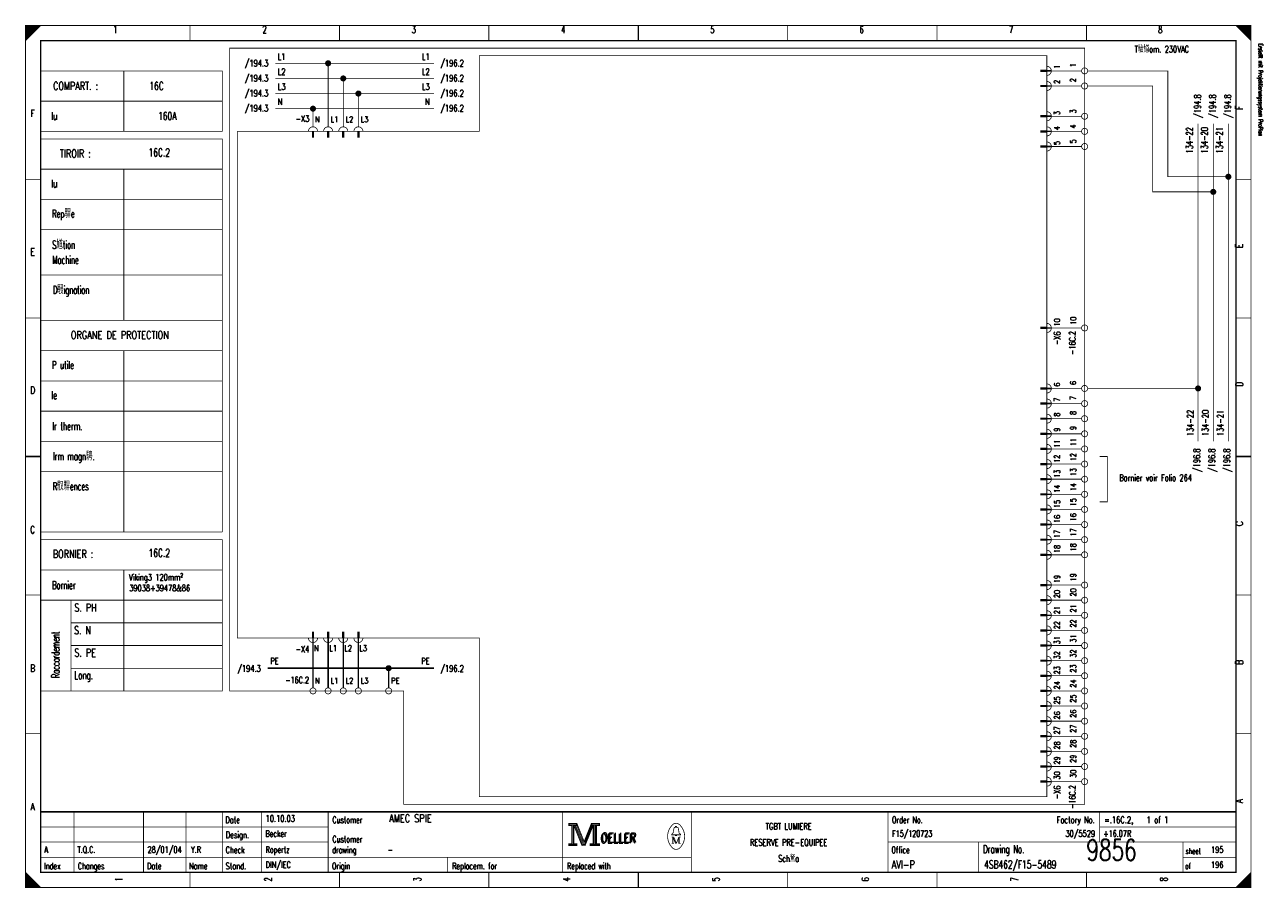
# Model space of a CAD drawing. Header units: centimetres. Extents: x 0 to 491, y -1040 to 69.
# Tile 90 of 181: x 250 to 291, y -760 to -731. Entities that reach past the tile are written whole.
import ezdxf
from ezdxf.enums import TextEntityAlignment as Align

# ---------------------------------------------------------------- set-up
doc = ezdxf.new("R2010")
doc.units = ezdxf.units.CM
doc.header["$MEASUREMENT"] = 0
doc.linetypes.add('GESTRICHELT', pattern=[3.75, 3, -0.75])
doc.linetypes.add('STRICH-PUNKT', pattern=[4.7, 3, -0.75, 0.2, -0.75])
doc.layers.get('0').update_dxf_attribs({"color": 9, "linetype": 'CONTINUOUS'})
doc.layers.add('0L', color=7, linetype='CONTINUOUS')
doc.styles.get("Standard").update_dxf_attribs({"font": 'romans.shx', "bigfont": 'TXT.shx'})

# ---------------------------------------------------------------- blocks, each defined once
blk = doc.blocks.new('BCIRCLE_FILLED')
at = {"color": 0, "linetype": 'Continuous', "const_width": 1, "flags": 128}
blk.add_lwpolyline([(0.5, 0, 1), (-0.5, 0, 1)], format="xyb", close=True, dxfattribs=at)

msp = doc.modelspace()

# ---------------------------------------------------------------- linework, layer by layer
at = {"color": 0, "flags": 128}
for points, const_width in [([(250, -745.75), (250, -731.5), (290.5, -731.5), (290.5, -760), (250, -760), (250, -745.75)], 0.025), ([(250, -731.5), (250.5, -731.5), (250, -732), (250, -731.5)], 0.025), ([(250.025, -731.5), (250.025, -731.975), (250.05, -731.95), (250.05, -731.5), (250.075, -731.5), (250.075, -731.925), (250.1, -731.9), (250.1, -731.5), (250.125, -731.5), (250.125, -731.875), (250.15, -731.85), (250.15, -731.5), (250.175, -731.5), (250.175, -731.825), (250.2, -731.8)], 0.025), ([(250.2, -731.8), (250.2, -731.5), (250.225, -731.5), (250.225, -731.775), (250.25, -731.75), (250.25, -731.5), (250.275, -731.5), (250.275, -731.725), (250.3, -731.7), (250.3, -731.5), (250.325, -731.5), (250.325, -731.675), (250.35, -731.65), (250.35, -731.5), (250.375, -731.5)], 0.025), ([(250.375, -731.5), (250.375, -731.625), (250.4, -731.6), (250.4, -731.5), (250.425, -731.5), (250.425, -731.575), (250.45, -731.55), (250.45, -731.5), (250.475, -731.5), (250.475, -731.525)], 0.025), ([(290, -731.5), (290.5, -732), (290.475, -731.975), (290.475, -731.5), (290.45, -731.5), (290.45, -731.95), (290.425, -731.925), (290.425, -731.5), (290.4, -731.5), (290.4, -731.9), (290.375, -731.875), (290.375, -731.5), (290.35, -731.5), (290.35, -731.85), (290.325, -731.825)], 0.025), ([(290.15, -731.65), (290.15, -731.5), (290.125, -731.5), (290.125, -731.625), (290.1, -731.6), (290.1, -731.5), (290.075, -731.5), (290.075, -731.575), (290.05, -731.55), (290.05, -731.5), (290.025, -731.5), (290.025, -731.525)], 0.025), ([(290.325, -731.825), (290.325, -731.5), (290.3, -731.5), (290.3, -731.8), (290.275, -731.775), (290.275, -731.5), (290.25, -731.5), (290.25, -731.75), (290.225, -731.725), (290.225, -731.5), (290.2, -731.5), (290.2, -731.7), (290.175, -731.675), (290.175, -731.5), (290.15, -731.5)], 0.025), ([(250.5, -733), (256.5, -733), (256.5, -735), (250.5, -735)], 0.025), ([(263.5, -732.75), (258.25, -732.75)], 0.025), ([(260, -734.85), (260, -732.75)], 0.025), ([(284.9, -733), (283.9, -733)], 0.025), ([(289.75, -736.5), (287.75, -736.5), (287.75, -733), (285.1, -733)], 0.025), ([(263.5, -733.25), (258.25, -733.25)], 0.025), ([(260.5, -734.85), (260.5, -733.25)], 0.025), ([(263.5, -733.75), (258.25, -733.75)], 0.025), ([(261, -734.85), (261, -733.75)], 0.025), ([(284.9, -733.5), (283.9, -733.5)], 0.025), ([(289.25, -737), (287.25, -737), (287.25, -733.5), (285.1, -733.5)], 0.025), ([(263.5, -734.25), (258.25, -734.25)], 0.025), ([(259.5, -734.85), (259.5, -734.25)], 0.025), ([(284.9, -734.5), (283.9, -734.5)], 0.025), ([(284.9, -735), (283.9, -735)], 0.025), ([(288.75, -745.25), (288.75, -734.75)], 0.025), ([(289.25, -745.25), (289.25, -734.75)], 0.025), ([(289.75, -745.25), (289.75, -734.75)], 0.025), ([(250.5, -735.25), (256.5, -735.25), (256.5, -748.25)], 0.025), ([(284.9, -735.5), (283.9, -735.5)], 0.025), ([(284.9, -741.5), (283.9, -741.5)], 0.025), ([(284.9, -743.5), (283.9, -743.5)], 0.025), ([(288.75, -743.5), (285.1, -743.5)], 0.025), ([(284.9, -744), (283.9, -744)], 0.025), ([(284.9, -744.5), (283.9, -744.5)], 0.025), ([(284.9, -745), (283.9, -745)], 0.025), ([(284.9, -745.5), (283.9, -745.5)], 0.025), ([(284.9, -746), (283.9, -746)], 0.025), ([(285.5, -745.75), (285.75, -745.75), (285.75, -747.25), (285.5, -747.25)], 0.025), ([(284.9, -746.5), (283.9, -746.5)], 0.025), ([(284.9, -747), (283.9, -747)], 0.025), ([(284.9, -747.5), (283.9, -747.5)], 0.025), ([(284.9, -748), (283.9, -748)], 0.025), ([(250.5, -748.5), (256.5, -748.5), (256.5, -749.5), (250.5, -749.5)], 0.025), ([(284.9, -748.5), (283.9, -748.5)], 0.025), ([(284.9, -749), (283.9, -749)], 0.025), ([(284.9, -750), (283.9, -750)], 0.025), ([(256.5, -750.25), (256.5, -753.5), (250.5, -753.5)], 0.025), ([(284.9, -750.5), (283.9, -750.5)], 0.025), ([(284.9, -751), (283.9, -751)], 0.025), ([(284.9, -751.5), (283.9, -751.5)], 0.025), ([(259.5, -753.4), (259.5, -751.9)], 0.05), ([(260, -753.4), (260, -751.9)], 0.05), ([(260.5, -753.4), (260.5, -751.9)], 0.05), ([(261, -753.4), (261, -751.9)], 0.05), ([(284.9, -752), (283.9, -752)], 0.025), ([(284.9, -752.5), (283.9, -752.5)], 0.025), ([(284.9, -753), (283.9, -753)], 0.025), ([(284.9, -753.5), (283.9, -753.5)], 0.025), ([(284.9, -754), (283.9, -754)], 0.025), ([(284.9, -754.5), (283.9, -754.5)], 0.025), ([(284.9, -755), (283.9, -755)], 0.025), ([(284.9, -755.5), (283.9, -755.5)], 0.025), ([(284.9, -756), (283.9, -756)], 0.025), ([(284.9, -756.5), (283.9, -756.5)], 0.025), ([(267.95, -757.88), (267.95, -757.95), (268.05, -757.95), (268.05, -758.55), (267.95, -758.55), (267.95, -758.62), (268.22, -758.62), (268.22, -758.55), (268.12, -758.55), (268.12, -757.95), (268.22, -757.95), (268.22, -757.88), (267.95, -757.88)], 0.025), ([(268.07, -757.93), (268.07, -758.57), (268.1, -758.57), (268.1, -757.93)], 0.025), ([(268.12, -757.95), (268.39, -758.62), (268.49, -758.62), (268.76, -757.95)], 0.025), ([(268.18, -757.95), (268.42, -758.54), (268.46, -758.54)], 0.025), ([(268.22, -757.88), (268.46, -758.48), (268.7, -757.88)], 0.025), ([(268.22, -757.95), (268.44, -758.51), (268.47, -758.51)], 0.025), ([(268.46, -758.58), (268.49, -758.58), (268.74, -757.95)], 0.025), ([(268.46, -758.54), (268.48, -758.54), (268.72, -757.95)], 0.025), ([(268.76, -757.95), (268.76, -758.55), (268.66, -758.55), (268.66, -758.62), (268.71, -758.62)], 0.025), ([(268.7, -757.88), (268.7, -757.95), (268.8, -757.95), (268.8, -758.55), (268.7, -758.55), (268.7, -758.62), (268.97, -758.62), (268.97, -758.55), (268.87, -758.55), (268.87, -757.95), (268.97, -757.95), (268.97, -757.88), (268.7, -757.88)], 0.025), ([(268.78, -757.93), (268.78, -758.57), (268.83, -758.57), (268.83, -757.93), (268.85, -757.93), (268.85, -758.57)], 0.025), ([(271.48, -758.01), (271.48, -757.98), (271.52, -757.98), (271.52, -758.01)], 0.025), ([(271.48, -758.26), (271.35, -758.26), (271.35, -758.24), (271.4, -758.2), (271.43, -758.04)], 0.025), ([(271.39, -758.33), (271.39, -758.54), (271.35, -758.54)], 0.025), ([(271.39, -758.33), (271.48, -758.54), (271.51, -758.54)], 0.025), ([(271.52, -758.26), (271.65, -758.26), (271.65, -758.24), (271.6, -758.2), (271.57, -758.04)], 0.025), ([(250, -759.5), (250, -760), (250.5, -760), (250, -759.5), (250.025, -759.525), (250.025, -760), (250.05, -760), (250.05, -759.55), (250.075, -759.575), (250.075, -760), (250.1, -760), (250.1, -759.6), (250.125, -759.625), (250.125, -760), (250.15, -760)], 0.025), ([(290.475, -759.525), (290.475, -760), (290.45, -760), (290.45, -759.55), (290.425, -759.575), (290.425, -760), (290.4, -760), (290.4, -759.6), (290.375, -759.625), (290.375, -760), (290.35, -760), (290.35, -759.65), (290.325, -759.675), (290.325, -760), (290.3, -760)], 0.025), ([(250.15, -760), (250.15, -759.65), (250.175, -759.675), (250.175, -760), (250.2, -760), (250.2, -759.7), (250.225, -759.725), (250.225, -760), (250.25, -760), (250.25, -759.75), (250.275, -759.775), (250.275, -760), (250.3, -760), (250.3, -759.8), (250.325, -759.825)], 0.025), ([(250.325, -759.825), (250.325, -760), (250.35, -760), (250.35, -759.85), (250.375, -759.875), (250.375, -760), (250.4, -760), (250.4, -759.9), (250.425, -759.925), (250.425, -760), (250.45, -760), (250.45, -759.95), (250.475, -759.975)], 0.025), ([(290.125, -759.875), (290.125, -760), (290.1, -760), (290.1, -759.9), (290.075, -759.925), (290.075, -760), (290.05, -760), (290.05, -759.95), (290.025, -759.975), (290.025, -760)], 0.025), ([(290.3, -760), (290.3, -759.7), (290.275, -759.725), (290.275, -760), (290.25, -760), (290.25, -759.75), (290.225, -759.775), (290.225, -760), (290.2, -760), (290.2, -759.8), (290.175, -759.825), (290.175, -760), (290.15, -760), (290.15, -759.85), (290.125, -759.875)], 0.025)]:
    msp.add_lwpolyline(points, dxfattribs=dict(at, const_width=const_width))
for points, const_width in [([(250, -731.5), (290.5, -731.5), (290.5, -760), (250, -760)], 0.025), ([(250.5, -732), (290, -732), (290, -759.5), (250.5, -759.5)], 0.05), ([(250.5, -732), (290, -732), (290, -759.5), (250.5, -759.5)], 0.025), ([(283.75, -733.025), (283.55, -733.025), (283.55, -732.975), (283.75, -732.975)], 0.025), ([(283.75, -733.525), (283.55, -733.525), (283.55, -733.475), (283.75, -733.475)], 0.025), ([(283.75, -734.525), (283.55, -734.525), (283.55, -734.475), (283.75, -734.475)], 0.025), ([(259.475, -735), (259.525, -735), (259.525, -735.2), (259.475, -735.2)], 0.025), ([(259.975, -735), (260.025, -735), (260.025, -735.2), (259.975, -735.2)], 0.025), ([(260.475, -735), (260.525, -735), (260.525, -735.2), (260.475, -735.2)], 0.025), ([(260.975, -735), (261.025, -735), (261.025, -735.2), (260.975, -735.2)], 0.025), ([(283.75, -735.025), (283.55, -735.025), (283.55, -734.975), (283.75, -734.975)], 0.025), ([(283.75, -735.525), (283.55, -735.525), (283.55, -735.475), (283.75, -735.475)], 0.025), ([(283.75, -741.525), (283.55, -741.525), (283.55, -741.475), (283.75, -741.475)], 0.025), ([(283.75, -743.525), (283.55, -743.525), (283.55, -743.475), (283.75, -743.475)], 0.025), ([(283.75, -744.025), (283.55, -744.025), (283.55, -743.975), (283.75, -743.975)], 0.025), ([(283.75, -744.525), (283.55, -744.525), (283.55, -744.475), (283.75, -744.475)], 0.025), ([(283.75, -745.025), (283.55, -745.025), (283.55, -744.975), (283.75, -744.975)], 0.025), ([(283.75, -745.525), (283.55, -745.525), (283.55, -745.475), (283.75, -745.475)], 0.025), ([(283.75, -746.025), (283.55, -746.025), (283.55, -745.975), (283.75, -745.975)], 0.025), ([(283.75, -746.525), (283.55, -746.525), (283.55, -746.475), (283.75, -746.475)], 0.025), ([(283.75, -747.025), (283.55, -747.025), (283.55, -746.975), (283.75, -746.975)], 0.025), ([(283.75, -747.525), (283.55, -747.525), (283.55, -747.475), (283.75, -747.475)], 0.025), ([(283.75, -748.025), (283.55, -748.025), (283.55, -747.975), (283.75, -747.975)], 0.025), ([(283.75, -748.525), (283.55, -748.525), (283.55, -748.475), (283.75, -748.475)], 0.025), ([(283.75, -749.025), (283.55, -749.025), (283.55, -748.975), (283.75, -748.975)], 0.025), ([(283.75, -750.025), (283.55, -750.025), (283.55, -749.975), (283.75, -749.975)], 0.025), ([(283.75, -750.525), (283.55, -750.525), (283.55, -750.475), (283.75, -750.475)], 0.025), ([(283.75, -751.025), (283.55, -751.025), (283.55, -750.975), (283.75, -750.975)], 0.025), ([(259.475, -751.75), (259.525, -751.75), (259.525, -751.55), (259.475, -751.55)], 0.025), ([(259.975, -751.75), (260.025, -751.75), (260.025, -751.55), (259.975, -751.55)], 0.025), ([(260.475, -751.75), (260.525, -751.75), (260.525, -751.55), (260.475, -751.55)], 0.025), ([(260.975, -751.75), (261.025, -751.75), (261.025, -751.55), (260.975, -751.55)], 0.025), ([(283.75, -751.525), (283.55, -751.525), (283.55, -751.475), (283.75, -751.475)], 0.025), ([(283.75, -752.025), (283.55, -752.025), (283.55, -751.975), (283.75, -751.975)], 0.025), ([(283.75, -752.525), (283.55, -752.525), (283.55, -752.475), (283.75, -752.475)], 0.025), ([(283.75, -753.025), (283.55, -753.025), (283.55, -752.975), (283.75, -752.975)], 0.025), ([(283.75, -753.525), (283.55, -753.525), (283.55, -753.475), (283.75, -753.475)], 0.025), ([(283.75, -754.025), (283.55, -754.025), (283.55, -753.975), (283.75, -753.975)], 0.025), ([(283.75, -754.525), (283.55, -754.525), (283.55, -754.475), (283.75, -754.475)], 0.025), ([(283.75, -755.025), (283.55, -755.025), (283.55, -754.975), (283.75, -754.975)], 0.025), ([(283.75, -755.525), (283.55, -755.525), (283.55, -755.475), (283.75, -755.475)], 0.025), ([(283.75, -756.025), (283.55, -756.025), (283.55, -755.975), (283.75, -755.975)], 0.025), ([(283.75, -756.525), (283.55, -756.525), (283.55, -756.475), (283.75, -756.475)], 0.025), ([(267.97, -757.9), (268.2, -757.9), (268.2, -757.93), (267.97, -757.93)], 0.025), ([(268.72, -757.9), (268.95, -757.9), (268.95, -757.93), (268.72, -757.93)], 0.025), ([(271.48, -758.26), (271.52, -758.26), (271.52, -758.29), (271.48, -758.29)], 0.025), ([(267.97, -758.57), (268.2, -758.57), (268.2, -758.6), (267.97, -758.6)], 0.025), ([(268.68, -758.57), (268.95, -758.57), (268.95, -758.6), (268.68, -758.6)], 0.025)]:
    msp.add_lwpolyline(points, close=True, dxfattribs=dict(at, const_width=const_width))
at = {"color": 0}
for points, const_width in [([(255.438, -731.5), (255.438, -732)], 0.025), ([(260.375, -731.5), (260.375, -732)], 0.025), ([(265.312, -731.5), (265.312, -732)], 0.025), ([(270.25, -732), (270.25, -731.5)], 0.05), ([(270.25, -731.5), (270.25, -732)], 0.025), ([(275.188, -731.5), (275.188, -732)], 0.025), ([(280.125, -731.5), (280.125, -732)], 0.025), ([(285.062, -731.5), (285.062, -732)], 0.025), ([(253.25, -733), (253.25, -735)], 0.025), ([(283.55, -733), (283.75, -733)], 0.025), ([(283.55, -733.5), (283.75, -733.5)], 0.025), ([(250.5, -734), (256.5, -734)], 0.025), ([(283.55, -734.5), (283.75, -734.5)], 0.025), ([(259.5, -735), (259.5, -735.2)], 0.025), ([(260, -735), (260, -735.2)], 0.025), ([(260.5, -735), (260.5, -735.2)], 0.025), ([(261, -735), (261, -735.2)], 0.025), ([(283.55, -735), (283.75, -735)], 0.025), ([(283.55, -735.5), (283.75, -735.5)], 0.025), ([(250.5, -736.25), (256.5, -736.25)], 0.025), ([(253.25, -736.25), (253.25, -741.25)], 0.025), ([(250, -736.583), (250.5, -736.583)], 0.025), ([(290.5, -736.583), (290, -736.583)], 0.025), ([(250.5, -737.25), (256.5, -737.25)], 0.025), ([(250.5, -738.25), (256.5, -738.25)], 0.025), ([(250.5, -739.75), (256.5, -739.75)], 0.025), ([(250, -741.167), (250.5, -741.167)], 0.025), ([(290.5, -741.167), (290, -741.167)], 0.025), ([(250.5, -741.25), (256.5, -741.25)], 0.025), ([(283.55, -741.5), (283.75, -741.5)], 0.025), ([(250.5, -742.25), (256.5, -742.25)], 0.025), ([(253.25, -742.25), (253.25, -748.25)], 0.025), ([(250.5, -743.25), (256.5, -743.25)], 0.025), ([(283.55, -743.5), (283.75, -743.5)], 0.025), ([(283.55, -744), (283.75, -744)], 0.025), ([(250.5, -744.25), (256.5, -744.25)], 0.025), ([(283.55, -744.5), (283.75, -744.5)], 0.025), ([(250.5, -745.25), (256.5, -745.25)], 0.025), ([(283.55, -745), (283.75, -745)], 0.025), ([(283.55, -745.5), (283.75, -745.5)], 0.025), ([(250.5, -745.75), (250, -745.75)], 0.05), ([(250, -745.75), (250.5, -745.75)], 0.025), ([(283.55, -746), (283.75, -746)], 0.025), ([(290, -745.75), (290.5, -745.75)], 0.05), ([(290.5, -745.75), (290, -745.75)], 0.025), ([(250.5, -746.25), (256.5, -746.25)], 0.025), ([(283.55, -746.5), (283.75, -746.5)], 0.025), ([(283.55, -747), (283.75, -747)], 0.025), ([(283.55, -747.5), (283.75, -747.5)], 0.025), ([(283.55, -748), (283.75, -748)], 0.025), ([(250.5, -748.25), (256.5, -748.25)], 0.025), ([(283.55, -748.5), (283.75, -748.5)], 0.025), ([(283.55, -749), (283.75, -749)], 0.025), ([(253.25, -749.5), (253.25, -753.5)], 0.025), ([(256.5, -749.5), (256.5, -750.25)], 0.025), ([(283.55, -750), (283.75, -750)], 0.025), ([(250, -750.333), (250.5, -750.333)], 0.025), ([(250.5, -750.5), (256.5, -750.5)], 0.025), ([(251.5, -750.5), (251.5, -753.5)], 0.025), ([(283.55, -750.5), (283.75, -750.5)], 0.025), ([(290.5, -750.333), (290, -750.333)], 0.025), ([(283.55, -751), (283.75, -751)], 0.025), ([(251.5, -751.25), (256.5, -751.25)], 0.025), ([(259.5, -751.55), (259.5, -751.75)], 0.025), ([(260, -751.55), (260, -751.75)], 0.025), ([(260.5, -751.55), (260.5, -751.75)], 0.025), ([(261, -751.55), (261, -751.75)], 0.025), ([(283.55, -751.5), (283.75, -751.5)], 0.025), ([(251.5, -752), (256.5, -752)], 0.025), ([(283.55, -752), (283.75, -752)], 0.025), ([(283.55, -752.5), (283.75, -752.5)], 0.025), ([(251.5, -752.75), (256.5, -752.75)], 0.025), ([(283.55, -753), (283.75, -753)], 0.025), ([(283.55, -753.5), (283.75, -753.5)], 0.025), ([(283.55, -754), (283.75, -754)], 0.025), ([(283.55, -754.5), (283.75, -754.5)], 0.025), ([(250, -754.917), (250.5, -754.917)], 0.025), ([(283.55, -755), (283.75, -755)], 0.025), ([(290.5, -754.917), (290, -754.917)], 0.025), ([(283.55, -755.5), (283.75, -755.5)], 0.025), ([(283.55, -756), (283.75, -756)], 0.025), ([(283.55, -756.5), (283.75, -756.5)], 0.025), ([(290, -757.5), (250.5, -757.5)], 0.05), ([(251.6, -759.5), (251.6, -757.5)], 0.025), ([(253.9, -759.5), (253.9, -757.5)], 0.025), ([(255.3, -759.5), (255.3, -757.5)], 0.025), ([(256.5, -757.5), (256.5, -759.5)], 0.025), ([(257.8, -757.5), (257.8, -759.5)], 0.025), ([(260, -757.5), (260, -759.5)], 0.025), ([(267.75, -757.5), (267.75, -759.5)], 0.025), ([(272, -757.5), (272, -759.5)], 0.025), ([(278.5, -757.5), (278.5, -759.5)], 0.025), ([(285.5, -757.5), (285.5, -758.5)], 0.025), ([(268.15, -757.95), (268.4, -758.58)], 0.025), ([(268.47, -758.51), (268.7, -757.94)], 0.025), ([(250.5, -758), (260, -758)], 0.025), ([(271.35, -758.33), (271.42, -758.33)], 0.025), ([(271.42, -758.33), (271.51, -758.54)], 0.025), ([(271.46, -758.01), (271.55, -758.01)], 0.025), ([(271.51, -758.54), (271.59, -758.33)], 0.025), ([(271.59, -758.54), (271.59, -758.33)], 0.025), ([(271.59, -758.33), (271.65, -758.33)], 0.025), ([(271.61, -758.33), (271.61, -758.54)], 0.025), ([(285.5, -758), (290, -758)], 0.025), ([(250.5, -758.5), (260, -758.5)], 0.025), ([(268.4, -758.58), (268.46, -758.58)], 0.025), ([(271.39, -758.54), (271.43, -758.54)], 0.025), ([(271.65, -758.54), (271.57, -758.54)], 0.025), ([(278.5, -758.5), (290, -758.5)], 0.025), ([(281.5, -758.5), (281.5, -759.5)], 0.025), ([(288.25, -758.5), (288.25, -759.5)], 0.025), ([(250.5, -759), (272, -759)], 0.025), ([(263.95, -759), (263.95, -759.5)], 0.025), ([(288.25, -759), (290, -759)], 0.025), ([(255.438, -760), (255.438, -759.5)], 0.025), ([(260.375, -760), (260.375, -759.5)], 0.025), ([(265.312, -760), (265.312, -759.5)], 0.025), ([(270.25, -759.5), (270.25, -760)], 0.05), ([(270.25, -760), (270.25, -759.5)], 0.025), ([(275.188, -760), (275.188, -759.5)], 0.025), ([(280.125, -760), (280.125, -759.5)], 0.025), ([(285.062, -760), (285.062, -759.5)], 0.025), ([(290.5, -759.5), (290, -760)], 0.025), ([(250.475, -760), (250.475, -759.975)], 0.025)]:
    msp.add_lwpolyline(points, dxfattribs=dict(at, const_width=const_width))
at = {"color": 0, "linetype": 'GESTRICHELT', "const_width": 0.025, "flags": 128}
for points in [[(256.75, -732.25), (285, -732.25), (285, -757.25), (262.5, -757.25), (262.5, -753.5), (256.75, -753.5), (256.75, -732.25)], [(257, -735), (265, -735), (265, -732.5), (283.75, -732.5), (283.75, -737.5)], [(283.75, -740.75), (283.75, -757), (265, -757), (265, -751.75), (257, -751.75), (257, -735)]]:
    msp.add_lwpolyline(points, dxfattribs=at)
at = {"color": 0, "const_width": 0.025, "flags": 128}
for points in [[(283.75, -733.15, 1), (283.75, -732.85, 1)], [(283.75, -733.65, 1), (283.75, -733.35, 1)], [(283.75, -734.65, 1), (283.75, -734.35, 1)], [(259.65, -735, 1), (259.35, -735, 1)], [(260.15, -735, 1), (259.85, -735, 1)], [(260.65, -735, 1), (260.35, -735, 1)], [(261.15, -735, 1), (260.85, -735, 1)], [(283.75, -735.15, 1), (283.75, -734.85, 1)], [(283.75, -735.65, 1), (283.75, -735.35, 1)], [(283.75, -741.65, 1), (283.75, -741.35, 1)], [(283.75, -743.65, 1), (283.75, -743.35, 1)], [(283.75, -744.15, 1), (283.75, -743.85, 1)], [(283.75, -744.65, 1), (283.75, -744.35, 1)], [(283.75, -745.15, 1), (283.75, -744.85, 1)], [(283.75, -745.65, 1), (283.75, -745.35, 1)], [(283.75, -746.15, 1), (283.75, -745.85, 1)], [(283.75, -746.65, 1), (283.75, -746.35, 1)], [(283.75, -747.15, 1), (283.75, -746.85, 1)], [(283.75, -747.65, 1), (283.75, -747.35, 1)], [(283.75, -748.15, 1), (283.75, -747.85, 1)], [(283.75, -748.65, 1), (283.75, -748.35, 1)], [(283.75, -749.15, 1), (283.75, -748.85, 1)], [(283.75, -750.15, 1), (283.75, -749.85, 1)], [(283.75, -750.65, 1), (283.75, -750.35, 1)], [(283.75, -751.15, 1), (283.75, -750.85, 1)], [(283.75, -751.65, 1), (283.75, -751.35, 1)], [(259.35, -751.75, 1), (259.65, -751.75, 1)], [(259.85, -751.75, 1), (260.15, -751.75, 1)], [(260.35, -751.75, 1), (260.65, -751.75, 1)], [(260.85, -751.75, 1), (261.15, -751.75, 1)], [(283.75, -752.15, 1), (283.75, -751.85, 1)], [(283.75, -752.65, 1), (283.75, -752.35, 1)], [(283.75, -753.15, 1), (283.75, -752.85, 1)], [(283.75, -753.65, 1), (283.75, -753.35, 1)], [(283.75, -754.15, 1), (283.75, -753.85, 1)], [(283.75, -754.65, 1), (283.75, -754.35, 1)], [(283.75, -755.15, 1), (283.75, -754.85, 1)], [(283.75, -755.65, 1), (283.75, -755.35, 1)], [(283.75, -756.15, 1), (283.75, -755.85, 1)], [(283.75, -756.65, 1), (283.75, -756.35, 1)], [(271.35, -757.961, 0.373815), (271.349, -758.657, 0.373815)], [(271.649, -757.96, 0.530775), (271.351, -757.959, 0.530775)], [(271.65, -758.66, 0.378582), (271.646, -757.956, 0.378582)], [(271.46, -758.01, 0.414214), (271.43, -758.04, 0.414214)], [(271.57, -758.04, 0.414214), (271.54, -758.01, 0.414214)], [(271.35, -758.66, 0.532213), (271.649, -758.661, 0.532213)]]:
    msp.add_lwpolyline(points, format="xyb", dxfattribs=at)
for points in [[(285.1, -733, 1), (284.9, -733, 1)], [(285.1, -733.5, 1), (284.9, -733.5, 1)], [(285.1, -734.5, 1), (284.9, -734.5, 1)], [(285.1, -735, 1), (284.9, -735, 1)], [(285.1, -735.5, 1), (284.9, -735.5, 1)], [(285.1, -741.5, 1), (284.9, -741.5, 1)], [(285.1, -743.5, 1), (284.9, -743.5, 1)], [(285.1, -744, 1), (284.9, -744, 1)], [(285.1, -744.5, 1), (284.9, -744.5, 1)], [(285.1, -745, 1), (284.9, -745, 1)], [(285.1, -745.5, 1), (284.9, -745.5, 1)], [(285.1, -746, 1), (284.9, -746, 1)], [(285.1, -746.5, 1), (284.9, -746.5, 1)], [(285.1, -747, 1), (284.9, -747, 1)], [(285.1, -747.5, 1), (284.9, -747.5, 1)], [(285.1, -748, 1), (284.9, -748, 1)], [(285.1, -748.5, 1), (284.9, -748.5, 1)], [(285.1, -749, 1), (284.9, -749, 1)], [(285.1, -750, 1), (284.9, -750, 1)], [(285.1, -750.5, 1), (284.9, -750.5, 1)], [(285.1, -751, 1), (284.9, -751, 1)], [(285.1, -751.5, 1), (284.9, -751.5, 1)], [(285.1, -752, 1), (284.9, -752, 1)], [(285.1, -752.5, 1), (284.9, -752.5, 1)], [(285.1, -753, 1), (284.9, -753, 1)], [(259.6, -753.5, 1), (259.4, -753.5, 1)], [(260.1, -753.5, 1), (259.9, -753.5, 1)], [(260.6, -753.5, 1), (260.4, -753.5, 1)], [(261.1, -753.5, 1), (260.9, -753.5, 1)], [(262.1, -753.5, 1), (261.9, -753.5, 1)], [(285.1, -753.5, 1), (284.9, -753.5, 1)], [(285.1, -754, 1), (284.9, -754, 1)], [(285.1, -754.5, 1), (284.9, -754.5, 1)], [(285.1, -755, 1), (284.9, -755, 1)], [(285.1, -755.5, 1), (284.9, -755.5, 1)], [(285.1, -756, 1), (284.9, -756, 1)], [(285.1, -756.5, 1), (284.9, -756.5, 1)]]:
    msp.add_lwpolyline(points, format="xyb", close=True, dxfattribs=at)
at = {"color": 0, "linetype": 'GESTRICHELT', "const_width": 0.025}
msp.add_lwpolyline([(283.75, -740.75), (283.75, -737.25)], dxfattribs=at)
at = {"color": 0, "linetype": 'STRICH-PUNKT', "const_width": 0.05, "flags": 128}
for points in [[(263.5, -752.75), (258, -752.75)], [(262, -753.4), (262, -752.75)]]:
    msp.add_lwpolyline(points, dxfattribs=at)
at = {"layer": '0L', "color": 0}
for points in [[(283.895, -732.975), (283.755, -732.975), (283.895, -733.025), (283.755, -733.025)], [(283.895, -733.475), (283.755, -733.475), (283.895, -733.525), (283.755, -733.525)], [(283.895, -734.475), (283.755, -734.475), (283.895, -734.525), (283.755, -734.525)], [(283.895, -734.975), (283.755, -734.975), (283.895, -735.025), (283.755, -735.025)], [(283.895, -735.475), (283.755, -735.475), (283.895, -735.525), (283.755, -735.525)], [(283.895, -741.475), (283.755, -741.475), (283.895, -741.525), (283.755, -741.525)], [(283.895, -743.475), (283.755, -743.475), (283.895, -743.525), (283.755, -743.525)], [(283.895, -743.975), (283.755, -743.975), (283.895, -744.025), (283.755, -744.025)], [(283.895, -744.475), (283.755, -744.475), (283.895, -744.525), (283.755, -744.525)], [(283.895, -744.975), (283.755, -744.975), (283.895, -745.025), (283.755, -745.025)], [(283.895, -745.475), (283.755, -745.475), (283.895, -745.525), (283.755, -745.525)], [(283.895, -745.975), (283.755, -745.975), (283.895, -746.025), (283.755, -746.025)], [(283.895, -746.475), (283.755, -746.475), (283.895, -746.525), (283.755, -746.525)], [(283.895, -746.975), (283.755, -746.975), (283.895, -747.025), (283.755, -747.025)], [(283.895, -747.475), (283.755, -747.475), (283.895, -747.525), (283.755, -747.525)], [(283.895, -747.975), (283.755, -747.975), (283.895, -748.025), (283.755, -748.025)], [(283.895, -748.475), (283.755, -748.475), (283.895, -748.525), (283.755, -748.525)], [(283.895, -748.975), (283.755, -748.975), (283.895, -749.025), (283.755, -749.025)], [(283.895, -749.975), (283.755, -749.975), (283.895, -750.025), (283.755, -750.025)], [(283.895, -750.475), (283.755, -750.475), (283.895, -750.525), (283.755, -750.525)], [(283.895, -750.975), (283.755, -750.975), (283.895, -751.025), (283.755, -751.025)], [(259.475, -751.755), (259.525, -751.755), (259.475, -751.895), (259.525, -751.895)], [(259.975, -751.755), (260.025, -751.755), (259.975, -751.895), (260.025, -751.895)], [(260.475, -751.755), (260.525, -751.755), (260.475, -751.895), (260.525, -751.895)], [(260.975, -751.755), (261.025, -751.755), (260.975, -751.895), (261.025, -751.895)], [(283.895, -751.475), (283.755, -751.475), (283.895, -751.525), (283.755, -751.525)], [(283.895, -751.975), (283.755, -751.975), (283.895, -752.025), (283.755, -752.025)], [(283.895, -752.475), (283.755, -752.475), (283.895, -752.525), (283.755, -752.525)], [(283.895, -752.975), (283.755, -752.975), (283.895, -753.025), (283.755, -753.025)], [(283.895, -753.475), (283.755, -753.475), (283.895, -753.525), (283.755, -753.525)], [(283.895, -753.975), (283.755, -753.975), (283.895, -754.025), (283.755, -754.025)], [(283.895, -754.475), (283.755, -754.475), (283.895, -754.525), (283.755, -754.525)], [(283.895, -754.975), (283.755, -754.975), (283.895, -755.025), (283.755, -755.025)], [(283.895, -755.475), (283.755, -755.475), (283.895, -755.525), (283.755, -755.525)], [(283.895, -755.975), (283.755, -755.975), (283.895, -756.025), (283.755, -756.025)], [(283.895, -756.475), (283.755, -756.475), (283.895, -756.525), (283.755, -756.525)]]:
    msp.add_solid(points, dxfattribs=at)

# ---------------------------------------------------------------- block references
at = {"color": 0, "xscale": 0.1, "yscale": 0.1, "zscale": 0.1}
for p in [(260, -732.75), (260.5, -733.25), (261, -733.75), (259.5, -734.25), (289.75, -736.5), (289.25, -737), (288.75, -743.5), (262, -752.75)]:
    msp.add_blockref('BCIRCLE_FILLED', p, dxfattribs=at)

# ---------------------------------------------------------------- texts
at = {"color": 0}
for s, height, width, p in [('1', 0.238, 0.672, (252.965, -731.514)), ('2', 0.238, 0.672, (257.899, -731.514)), ('3', 0.238, 0.672, (262.832, -731.514)), ('4', 0.238, 0.672, (267.766, -731.514)), ('5', 0.238, 0.672, (272.699, -731.514)), ('6', 0.238, 0.672, (277.632, -731.514)), ('7', 0.238, 0.672, (282.566, -731.514)), ('8', 0.238, 0.672, (287.499, -731.514)), ('F', 0.238, 0.76, (250.233, -734.283)), ('E', 0.238, 0.76, (250.233, -738.861)), ('D', 0.238, 0.76, (250.233, -743.439)), ('Bornier voir Folio 264', 0.21431, 0.754667, (287.346, -746.346)), ('C', 0.238, 0.76, (250.233, -748.053)), ('B', 0.238, 0.76, (250.233, -752.632)), ('A', 0.238, 0.76, (250.233, -757.21)), ('TGBT LUMIERE', 0.21431, 0.754667, (275.219, -757.87)), ('RESERVE PRE-EQUIPEE', 0.21431, 0.753263, (275.219, -758.403)), ('Sch駑a', 0.2143, 0.626667, (275.219, -758.935))]:
    msp.add_text(s, height=height, dxfattribs=dict(at, width=width)).set_placement(p, align=Align.TOP_CENTER)
for s, height, width, p in [('T駘馗om. 230VAC', 0.21431, 0.669867, (286.652, -732.174)), ('L1', 0.2143, 0.716, (258.335, -732.423)), ('L2', 0.2143, 0.716, (258.335, -732.92)), ('/196.2', 0.2143, 0.68, (263.709, -732.636)), ('COMPART. :', 0.2619, 0.7408, (250.912, -733.367)), ('16C', 0.2619, 0.701333, (254.089, -733.367)), ('L3', 0.2143, 0.716, (258.335, -733.417)), ('/196.2', 0.2143, 0.68, (263.709, -733.133)), ('/196.2', 0.2143, 0.68, (263.709, -733.63)), ('N', 0.214, 0.76, (258.332, -733.913)), ('/196.2', 0.2143, 0.68, (263.709, -734.126)), ('Iu', 0.2619, 0.68, (250.847, -734.361)), ('160A', 0.2619, 0.694, (254.381, -734.361)), ('TIROIR :', 0.2619, 0.744, (251.135, -735.603)), ('16C.2', 0.2619, 0.6944, (254.065, -735.567)), ('Iu', 0.2619, 0.68, (250.847, -736.597)), ('Rep駻e', 0.2619, 0.626667, (250.878, -737.59)), ('S馗tion', 0.2619, 0.622857, (250.881, -738.62)), ('Machine', 0.2619, 0.622857, (250.887, -739.117)), ('D駸ignation', 0.2619, 0.614545, (250.905, -740.11)), ('ORGANE DE PROTECTION', 0.26194, 0.7536, (251.497, -741.601)), ('P utile', 0.2619, 0.636571, (250.874, -742.595)), ('Ie', 0.2619, 0.68, (250.847, -743.589)), ('Ir therm.', 0.2619, 0.639111, (250.884, -744.618)), ('Irm magn騁.', 0.2619, 0.632, (250.907, -745.612)), ('R馭駻ences', 0.2619, 0.616, (250.901, -746.605)), ('BORNIER :', 0.2619, 0.745778, (250.901, -748.841)), ('16C.2', 0.2619, 0.6944, (254.065, -748.806)), ('Viking3 120mm²', 0.21431, 0.645714, (253.423, -749.636)), ('Bornier', 0.2619, 0.622857, (250.878, -749.871)), ('39038+39478&86', 0.21431, 0.675429, (253.428, -749.991)), ('S. PH', 0.2619, 0.7344, (251.615, -750.616)), ('S. N', 0.2619, 0.728, (251.606, -751.361)), ('S. PE', 0.2619, 0.7344, (251.615, -752.107)), ('N', 0.191, 0.76, (259.538, -751.993)), ('L1', 0.1905, 0.716, (260.038, -751.993)), ('L2', 0.1905, 0.716, (260.535, -751.993)), ('L3', 0.1905, 0.716, (261.032, -751.993)), ('PE', 0.2143, 0.76, (258.089, -752.405)), ('/196.2', 0.2143, 0.68, (263.709, -752.653)), ('Long.', 0.2619, 0.6512, (251.615, -752.852)), ('Date', 0.2143, 0.64, (256.605, -757.658)), ('Customer', 0.2143, 0.62, (260.14, -757.658)), ('Order No.', 0.2143, 0.656889, (278.633, -757.658)), ('=.16C.2,    1 of 1', 0.21431, 0.682222, (285.651, -757.658)), ('Design.', 0.2143, 0.636571, (256.619, -758.154)), ('Customer', 0.2143, 0.62, (260.14, -758.296)), ('OELLER', 0.3096, 0.76, (268.996, -758.225)), ('OELLER', 0.3096, 0.76, (268.996, -758.225)), ('OELLER', 0.3096, 0.76, (269.032, -758.19)), ('Check', 0.2143, 0.632, (256.612, -758.651)), ('drawing', 0.2143, 0.6, (260.133, -758.651)), ('Office', 0.2143, 0.626667, (278.615, -758.651)), ('Drawing No.', 0.26194, 0.646545, (281.643, -758.602)), ('sheet', 0.1905, 0.6, (288.338, -758.701)), ('Index', 0.2143, 0.632, (250.609, -759.184)), ('Changes', 0.2143, 0.622857, (251.726, -759.184)), ('Date', 0.2143, 0.64, (254.015, -759.184)), ('Name', 0.2143, 0.64, (255.404, -759.184)), ('Stand.', 0.2143, 0.642667, (256.612, -759.184)), ('Origin', 0.2143, 0.626667, (260.127, -759.184)), ('Replacem. for', 0.21431, 0.627077, (264.097, -759.184)), ('Replaced with', 0.21431, 0.619692, (267.895, -759.184)), ('of', 0.1905, 0.6, (288.323, -759.198))]:
    msp.add_text(s, height=height, dxfattribs=dict(at, width=width)).set_placement(p, align=Align.TOP_LEFT)
for s, height, rotation, width, p in [('Erstellt mit Projektierungssystem ProPlan', 0.14288, 270, 0.622634, (290.702, -732.094)), ('1', 0.191, 90, 0.672, (284.771, -732.879)), ('2', 0.191, 90, 0.672, (284.771, -733.376)), ('3', 0.191, 90, 0.672, (284.771, -734.405)), ('4', 0.191, 90, 0.672, (284.771, -734.902)), ('5', 0.191, 90, 0.672, (284.771, -735.399)), ('10', 0.1905, 90, 0.672, (284.776, -741.397)), ('6', 0.191, 90, 0.672, (284.771, -743.385)), ('7', 0.191, 90, 0.672, (284.771, -743.882)), ('8', 0.191, 90, 0.672, (284.771, -744.378)), ('9', 0.191, 90, 0.672, (284.771, -744.875)), ('134-22', 0.2143, 90, 0.676, (288.663, -745.076)), ('134-20', 0.2143, 90, 0.676, (289.16, -745.076)), ('134-21', 0.2143, 90, 0.676, (289.657, -745.076)), ('11', 0.1905, 90, 0.672, (284.776, -745.408)), ('12', 0.1905, 90, 0.672, (284.776, -745.905)), ('13', 0.1905, 90, 0.672, (284.776, -746.401)), ('14', 0.1905, 90, 0.672, (284.776, -746.898)), ('15', 0.1905, 90, 0.672, (284.776, -747.395)), ('16', 0.1905, 90, 0.672, (284.776, -747.892)), ('17', 0.1905, 90, 0.672, (284.776, -748.389)), ('18', 0.1905, 90, 0.672, (284.776, -748.886)), ('19', 0.1905, 90, 0.672, (284.776, -749.88)), ('20', 0.1905, 90, 0.672, (284.776, -750.377)), ('21', 0.1905, 90, 0.672, (284.776, -750.909)), ('22', 0.1905, 90, 0.672, (284.776, -751.406)), ('Raccordement', 0.26194, 90, 0.613333, (251.204, -753.076)), ('31', 0.1905, 90, 0.672, (284.776, -751.903)), ('32', 0.1905, 90, 0.672, (284.776, -752.4)), ('23', 0.1905, 90, 0.672, (284.776, -752.896)), ('24', 0.1905, 90, 0.672, (284.776, -753.393)), ('25', 0.1905, 90, 0.672, (284.776, -753.89)), ('26', 0.1905, 90, 0.672, (284.776, -754.387)), ('27', 0.1905, 90, 0.672, (284.776, -754.884)), ('28', 0.1905, 90, 0.672, (284.776, -755.381)), ('29', 0.1905, 90, 0.672, (284.776, -755.878)), ('30', 0.1905, 90, 0.672, (284.776, -756.375))]:
    msp.add_text(s, height=height, rotation=rotation, dxfattribs=dict(at, width=width)).set_placement(p, align=Align.BOTTOM_LEFT)
for s, height, width, p in [('L1', 0.2143, 0.716, (263.357, -732.423)), ('/194.3', 0.2143, 0.68, (258.023, -732.636)), ('L2', 0.2143, 0.716, (263.357, -732.92)), ('/194.3', 0.2143, 0.68, (258.023, -733.133)), ('L3', 0.2143, 0.716, (263.357, -733.417)), ('/194.3', 0.2143, 0.68, (258.023, -733.63)), ('/194.3', 0.2143, 0.68, (258.023, -734.126)), ('N', 0.214, 0.76, (263.359, -733.913)), ('-X4', 0.2143, 0.709333, (259.379, -752.014)), ('/194.3', 0.2143, 0.68, (257.775, -752.653)), ('PE', 0.2143, 0.76, (263.356, -752.405)), ('Factory No.', 0.21431, 0.646545, (285.335, -757.658))]:
    msp.add_text(s, height=height, dxfattribs=dict(at, width=width)).set_placement(p, align=Align.TOP_RIGHT)
for s, height, width, p in [('1', 0.191, 0.672, (283.99, -732.934)), ('2', 0.191, 0.672, (283.99, -733.431)), ('/194.8', 0.2143, 0.68, (288.624, -734.552)), ('/194.8', 0.2143, 0.68, (289.121, -734.552)), ('/194.8', 0.2143, 0.68, (289.618, -734.552)), ('F', 0.238, 0.76, (289.991, -734.283)), ('3', 0.191, 0.672, (283.99, -734.46)), ('4', 0.191, 0.672, (283.99, -734.957)), ('5', 0.191, 0.672, (283.99, -735.454)), ('E', 0.238, 0.76, (289.991, -738.861)), ('10', 0.1905, 0.672, (283.995, -741.452)), ('6', 0.191, 0.672, (283.99, -743.439)), ('D', 0.238, 0.76, (289.992, -743.439)), ('7', 0.191, 0.672, (283.99, -743.936)), ('8', 0.191, 0.672, (283.99, -744.433)), ('9', 0.191, 0.672, (283.99, -744.93)), ('11', 0.1905, 0.672, (283.995, -745.463)), ('12', 0.1905, 0.672, (283.995, -745.959)), ('13', 0.1905, 0.672, (283.995, -746.456)), ('14', 0.1905, 0.672, (283.995, -746.953)), ('15', 0.1905, 0.672, (283.995, -747.45)), ('16', 0.1905, 0.672, (283.995, -747.947)), ('C', 0.238, 0.76, (289.992, -748.053)), ('17', 0.1905, 0.672, (283.995, -748.444)), ('18', 0.1905, 0.672, (283.995, -748.941)), ('19', 0.1905, 0.672, (283.995, -749.934)), ('20', 0.1905, 0.672, (283.995, -750.431)), ('21', 0.1905, 0.672, (283.995, -750.964)), ('22', 0.1905, 0.672, (283.995, -751.461)), ('31', 0.1905, 0.672, (283.995, -751.958)), ('32', 0.1905, 0.672, (283.995, -752.454)), ('B', 0.238, 0.76, (289.991, -752.632)), ('23', 0.1905, 0.672, (283.995, -752.951)), ('24', 0.1905, 0.672, (283.995, -753.448)), ('25', 0.1905, 0.672, (283.995, -753.945)), ('26', 0.1905, 0.672, (283.995, -754.442)), ('27', 0.1905, 0.672, (283.995, -754.939)), ('28', 0.1905, 0.672, (283.995, -755.436)), ('29', 0.1905, 0.672, (283.995, -755.933)), ('30', 0.1905, 0.672, (283.995, -756.43)), ('A', 0.238, 0.76, (289.991, -757.21))]:
    msp.add_text(s, height=height, rotation=90, dxfattribs=dict(at, width=width)).set_placement(p, align=Align.TOP_LEFT)
for s, width, p in [('-X3', 0.709333, (259.379, -734.751)), ('-16C.2', 0.694667, (259.369, -753.313)), ('30/5529', 0.675429, (285.346, -758.389))]:
    msp.add_text(s, height=0.2143, dxfattribs=dict(at, width=width)).set_placement(p, align=Align.BOTTOM_RIGHT)
for s, height, width, p in [('N', 0.191, 0.76, (259.565, -734.755)), ('L1', 0.1905, 0.716, (260.082, -734.755)), ('L2', 0.1905, 0.716, (260.579, -734.755)), ('L3', 0.1905, 0.716, (261.076, -734.755)), ('N', 0.191, 0.76, (259.565, -753.318)), ('L1', 0.1905, 0.716, (260.082, -753.318)), ('L2', 0.1905, 0.716, (260.579, -753.318)), ('L3', 0.1905, 0.716, (261.076, -753.318)), ('PE', 0.1905, 0.76, (262.083, -753.318)), ('10.10.03', 0.2143, 0.678, (257.934, -757.892)), ('AMEC SPIE', 0.2619, 0.752889, (262.016, -757.923)), ('Becker', 0.2143, 0.626667, (257.927, -758.389)), ('F15/120723', 0.2143, 0.6832, (278.639, -758.389)), ('+16.07R', 0.2143, 0.691429, (285.619, -758.389)), ('A', 0.214, 0.76, (250.621, -758.921)), ('T.Q.C.', 0.2143, 0.728, (251.716, -758.921)), ('28/01/04', 0.2143, 0.678, (254.029, -758.921)), ('Y.R', 0.2143, 0.738667, (255.467, -758.921)), ('Ropertz', 0.2143, 0.622857, (257.932, -758.921)), ('-', 0.214, 0.696, (261.965, -758.921)), ('9856', 0.7, 0.6928, (285.058, -759.322)), ('195', 0.2143, 0.672, (289.177, -758.921)), ('DIN/IEC', 0.2143, 0.750857, (257.935, -759.418)), ('AVI-P', 0.2619, 0.7472, (278.624, -759.449)), ('4SB462/F15-5489', 0.26194, 0.6928, (281.679, -759.449)), ('196', 0.2143, 0.672, (289.177, -759.418))]:
    msp.add_text(s, height=height, dxfattribs=dict(at, width=width)).set_placement(p, align=Align.BOTTOM_LEFT)
for s, width, p in [('134-22', 0.676, (288.635, -734.858)), ('134-20', 0.676, (289.132, -734.858)), ('134-21', 0.676, (289.629, -734.858)), ('-16C.2', 0.694667, (284.766, -741.601)), ('-16C.2', 0.694667, (284.766, -756.614))]:
    msp.add_text(s, height=0.2143, rotation=90, dxfattribs=dict(at, width=width)).set_placement(p, align=Align.BOTTOM_RIGHT)
for s, width, p in [('-X6', 0.709333, (283.985, -741.615)), ('/196.8', 0.68, (288.599, -745.484)), ('/196.8', 0.68, (289.096, -745.484)), ('/196.8', 0.68, (289.593, -745.484)), ('-X6', 0.709333, (283.985, -756.628))]:
    msp.add_text(s, height=0.2143, rotation=90, dxfattribs=dict(at, width=width)).set_placement(p, align=Align.TOP_RIGHT)
at = {"color": 0, "width": 0.672}
for s, p in [('1', (252.965, -759.73)), ('2', (257.899, -759.73)), ('3', (262.832, -759.73)), ('4', (267.766, -759.73)), ('5', (272.699, -759.73)), ('6', (277.632, -759.73)), ('7', (282.566, -759.73)), ('8', (287.499, -759.73))]:
    msp.add_text(s, height=0.238, rotation=90, dxfattribs=at).set_placement(p, align=Align.TOP_CENTER)

doc.saveas('drawing.dxf')
